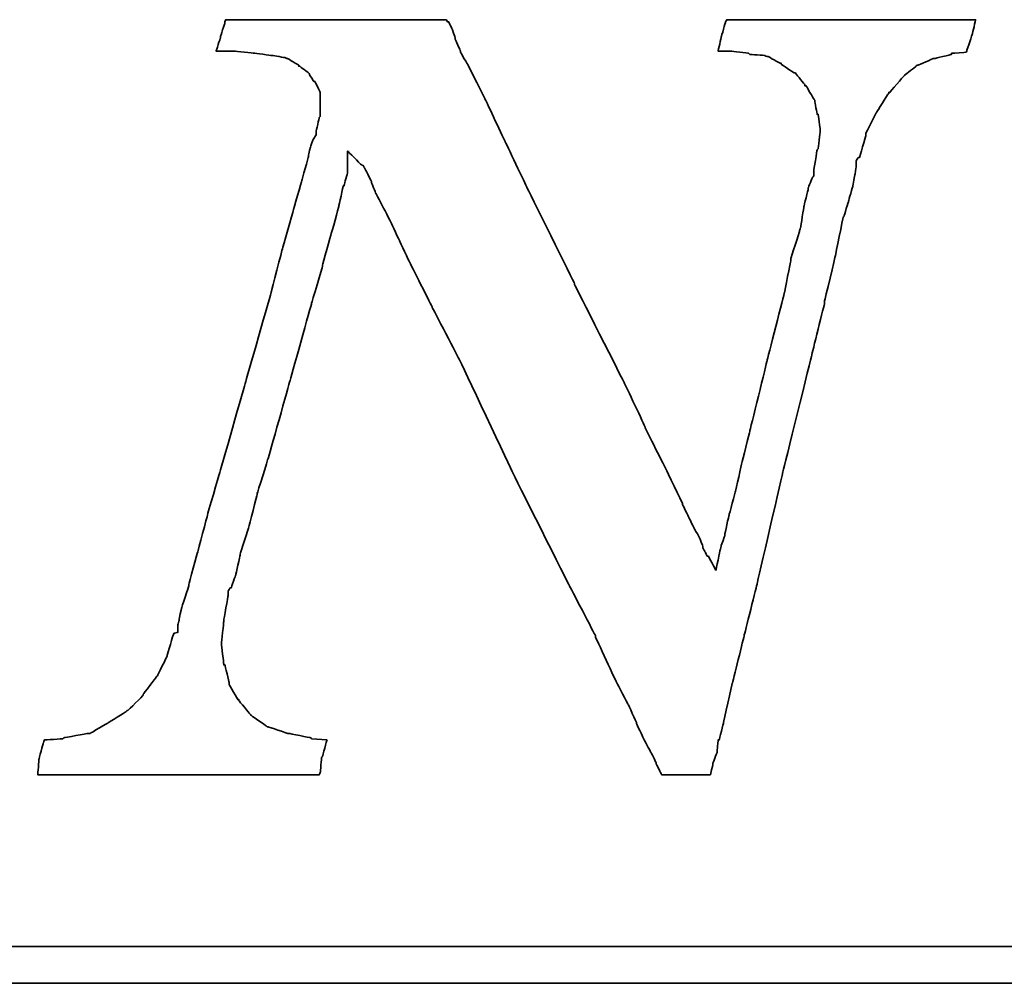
# Model space of a CAD drawing. Header units: millimetres. Extents: x 773 to 1041, y 95 to 192.
# Tile 46 of 50: x 986.12 to 988.47, y 119.97 to 122.27. Entities that reach past the tile are written whole.
import ezdxf

# ---------------------------------------------------------------- set-up
doc = ezdxf.new("R2010")
doc.units = ezdxf.units.MM
doc.header["$LTSCALE"] = 0.15
doc.layers.add('DIM', color=4, linetype='CONTINUOUS')
doc.layers.add('layer 1', color=7, linetype='CONTINUOUS')

# ---------------------------------------------------------------- blocks, each defined once
blk = doc.blocks.new('TBI MOTION logo(完整正式版)')
at = {"layer": 'layer 1', "color": 22, "lineweight": 35}
for points, knots in [([(58.92625, -7.91875), (58.92625, -7.91875), (58.58625, -7.89375), (58.58625, -7.89375), (58.58625, -7.89375), (58.58625, -7.89375), (58.56625, -7.87125), (58.56625, -7.87125), (58.56625, -7.87125), (58.56625, -7.87125), (58.08375, -7.77375), (58.08375, -7.77375), (58.08375, -7.77375), (58.08375, -7.77375), (58.06125, -7.77375), (58.06125, -7.77375), (58.06125, -7.77375), (58.06125, -7.77375), (57.62625, -7.63125), (57.62625, -7.63125), (57.62625, -7.63125), (57.62625, -7.63125), (57.60625, -7.63125), (57.60625, -7.63125), (57.60625, -7.63125), (57.60625, -7.63125), (57.58125, -7.60625), (57.58125, -7.60625), (57.58125, -7.60625), (57.58125, -7.60625), (57.26625, -7.38875), (57.26625, -7.38875), (57.26625, -7.38875), (57.26625, -7.38875), (57.24625, -7.36875), (57.24625, -7.36875), (57.24625, -7.36875), (57.24625, -7.36875), (57.22125, -7.34375), (57.22125, -7.34375), (57.22125, -7.34375), (57.22125, -7.34375), (56.98125, -7.05375), (56.98125, -7.05375), (56.98125, -7.05375), (56.98125, -7.05375), (56.98125, -7.02875), (56.98125, -7.02875), (56.98125, -7.02875), (56.98125, -7.02875), (56.95625, -7.02875), (56.95625, -7.02875), (56.95625, -7.02875), (56.95625, -7.02875), (56.76625, -6.69625), (56.76625, -6.69625), (56.76625, -6.69625), (56.76625, -6.69625), (56.76625, -6.67125), (56.76625, -6.67125), (56.76625, -6.67125), (56.76625, -6.67125), (56.76625, -6.64875), (56.76625, -6.64875), (56.76625, -6.64875), (56.76625, -6.64875), (56.67125, -6.26375), (56.67125, -6.26375), (56.67125, -6.26375), (56.67125, -6.26375), (56.64625, -6.26375), (56.64625, -6.26375), (56.64625, -6.26375), (56.64625, -6.26375), (56.64625, -6.23875), (56.64625, -6.23875), (56.64625, -6.23875), (56.64625, -6.23875), (56.59625, -5.80875), (56.59625, -5.80875), (56.59625, -5.80875), (56.59625, -5.80875), (56.59625, -5.78375), (56.59625, -5.78375), (56.59625, -5.78375), (56.59625, -5.78375), (56.64625, -5.30375), (56.64625, -5.30375), (56.64625, -5.30375), (56.64625, -5.30375), (56.64625, -5.27875), (56.64625, -5.27875), (56.64625, -5.27875), (56.64625, -5.27875), (56.74125, -4.72875), (56.74125, -4.72875), (56.74125, -4.72875), (56.74125, -4.72875), (56.74125, -4.67875), (56.74125, -4.67875), (56.74125, -4.67875), (56.74125, -4.67875), (56.74125, -4.63375), (56.74125, -4.63375), (56.74125, -4.63375), (56.74125, -4.63375), (56.79125, -4.55875), (56.79125, -4.55875), (56.79125, -4.55875), (56.79125, -4.55875), (56.81125, -4.55875), (56.81125, -4.55875), (56.81125, -4.55875), (56.81125, -4.55875), (56.91125, -4.27375), (56.91125, -4.27375), (56.91125, -4.27375), (56.91125, -4.27375), (57.00625, -3.83874), (57.00625, -3.83874), (57.00625, -3.83874), (57.00625, -3.83874), (57.00625, -3.81374), (57.00625, -3.81374), (57.00625, -3.81374), (57.00625, -3.81374), (57.19875, -3.21374), (57.19875, -3.21374), (57.19875, -3.21374), (57.19875, -3.21374), (57.38625, -2.49625), (57.38625, -2.49625), (57.38625, -2.49625), (57.38625, -2.49625), (57.38625, -2.47374), (57.38625, -2.47374), (57.38625, -2.47374), (57.38625, -2.47374), (57.62625, -1.70375), (57.62625, -1.70375), (57.62625, -1.70375), (57.62625, -1.70375), (58.10625, 0.00125), (58.10625, 0.00125), (58.10625, 0.00125), (58.10625, 0.00125), (58.58625, 1.72625), (58.58625, 1.72625), (58.58625, 1.72625), (58.58625, 1.72625), (58.82625, 2.54125), (58.82625, 2.54125), (58.82625, 2.54125), (58.82625, 2.54125), (58.82625, 2.56374), (58.82625, 2.56374), (58.82625, 2.56374), (58.82625, 2.56374), (59.02125, 3.26125), (59.02125, 3.26125), (59.02125, 3.26125), (59.02125, 3.26125), (59.18625, 3.86125), (59.18625, 3.86125), (59.18625, 3.86125), (59.18625, 3.86125), (59.28625, 4.31875), (59.28625, 4.31875), (59.28625, 4.31875), (59.28625, 4.31875), (59.30625, 4.31875), (59.30625, 4.31875), (59.30625, 4.31875), (59.30625, 4.31875), (59.30625, 4.34125), (59.30625, 4.34125), (59.30625, 4.34125), (59.30625, 4.34125), (59.38125, 4.60625), (59.38125, 4.60625), (59.38125, 4.60625), (59.38125, 4.60625), (59.38125, 4.65125), (59.38125, 4.65125), (59.38125, 4.65125), (59.38125, 4.65125), (59.38125, 5.08625), (59.38125, 5.08625), (59.38125, 5.08625), (59.38125, 5.08625), (59.66625, 4.79624), (59.66625, 4.79624), (59.66625, 4.79624), (59.66625, 4.79624), (59.74125, 4.75124), (59.74125, 4.75124), (59.74125, 4.75124), (59.74125, 4.75124), (59.74125, 4.72624), (59.74125, 4.72624), (59.74125, 4.72624), (59.74125, 4.72624), (59.76125, 4.70124), (59.76125, 4.70124), (59.76125, 4.70124), (59.76125, 4.70124), (59.81125, 4.60625), (59.81125, 4.60625), (59.81125, 4.60625), (59.81125, 4.60625), (59.90625, 4.41125), (59.90625, 4.41125), (59.90625, 4.41125), (59.90625, 4.41125), (59.90625, 4.39125), (59.90625, 4.39125), (59.90625, 4.39125), (59.90625, 4.39125), (60.00375, 4.15124), (60.00375, 4.15124), (60.00375, 4.15124), (60.00375, 4.15124), (60.14625, 3.88374), (60.14625, 3.88374), (60.14625, 3.88374), (60.14625, 3.88374), (60.34125, 3.50124), (60.34125, 3.50124), (60.34125, 3.50124), (60.34125, 3.50124), (60.53125, 3.09125), (60.53125, 3.09125), (60.53125, 3.09125), (60.53125, 3.09125), (60.74625, 2.63625), (60.74625, 2.63625), (60.74625, 2.63625), (60.74625, 2.63625), (61.25125, 1.63124), (61.25125, 1.63124), (61.25125, 1.63124), (61.25125, 1.63124), (61.85125, 0.47625), (61.85125, 0.47625), (61.85125, 0.47625), (61.85125, 0.47625), (63.02625, -2.01874), (63.02625, -2.01874), (63.02625, -2.01874), (63.02625, -2.01874), (64.27625, -4.51374), (64.27625, -4.51374), (64.27625, -4.51374), (64.27625, -4.51374), (64.85125, -5.61375), (64.85125, -5.61375), (64.85125, -5.61375), (64.85125, -5.61375), (64.85125, -5.64125), (64.85125, -5.64125), (64.85125, -5.64125), (64.85125, -5.64125), (65.32875, -6.67125), (65.32875, -6.67125), (65.32875, -6.67125), (65.32875, -6.67125), (65.57125, -7.12875), (65.57125, -7.12875), (65.57125, -7.12875), (65.57125, -7.12875), (65.76125, -7.53625), (65.76125, -7.53625), (65.76125, -7.53625), (65.76125, -7.53625), (65.76125, -7.55625), (65.76125, -7.55625), (65.76125, -7.55625), (65.76125, -7.55625), (65.90375, -7.87125), (65.90375, -7.87125), (65.90375, -7.87125), (65.90375, -7.87125), (66.07125, -8.18125), (66.07125, -8.18125), (66.07125, -8.18125), (66.07125, -8.18125), (66.19125, -8.42375), (66.19125, -8.42375), (66.19125, -8.42375), (66.19125, -8.42375), (66.19125, -8.44375), (66.19125, -8.44375), (66.19125, -8.44375), (66.19125, -8.44375), (66.29125, -8.63875), (66.29125, -8.63875), (66.29125, -8.63875), (66.29125, -8.63875), (66.31125, -8.68625), (66.31125, -8.68625), (66.31125, -8.68625), (66.31125, -8.68625), (66.38375, -8.68625), (66.38375, -8.68625), (66.38375, -8.68625), (66.38375, -8.68625), (66.84125, -8.68625), (66.84125, -8.68625), (66.84125, -8.68625), (66.84125, -8.68625), (67.29625, -8.68625), (67.29625, -8.68625), (67.29625, -8.68625), (67.29625, -8.68625), (67.36625, -8.68625), (67.36625, -8.68625), (67.36625, -8.68625), (67.36625, -8.68625), (67.39125, -8.68625), (67.39125, -8.68625), (67.39125, -8.68625), (67.39125, -8.68625), (67.44125, -8.46875), (67.44125, -8.46875), (67.44125, -8.46875), (67.44125, -8.46875), (67.44125, -8.44375), (67.44125, -8.44375), (67.44125, -8.44375), (67.44125, -8.44375), (67.53625, -8.20375), (67.53625, -8.20375), (67.53625, -8.20375), (67.53625, -8.20375), (67.56125, -7.94375), (67.56125, -7.94375), (67.56125, -7.94375), (67.56125, -7.94375), (67.56125, -7.91875), (67.56125, -7.91875), (67.56125, -7.91875), (67.56125, -7.91875), (67.58625, -7.91875), (67.58625, -7.91875), (67.58625, -7.91875), (67.58625, -7.91875), (67.68125, -7.53625), (67.68125, -7.53625), (67.68125, -7.53625), (67.68125, -7.53625), (67.87375, -6.67125), (67.87375, -6.67125), (67.87375, -6.67125), (67.87375, -6.67125), (68.13625, -5.61375), (68.13625, -5.61375), (68.13625, -5.61375), (68.13625, -5.61375), (68.42375, -4.46374), (68.42375, -4.46374), (68.42375, -4.46374), (68.42375, -4.46374), (68.99875, -1.96874), (68.99875, -1.96874), (68.99875, -1.96874), (68.99875, -1.96874), (69.62625, 0.57625), (69.62625, 0.57625), (69.62625, 0.57625), (69.62625, 0.57625), (69.91125, 1.72625), (69.91125, 1.72625), (69.91125, 1.72625), (69.91125, 1.72625), (69.91125, 1.77625), (69.91125, 1.77625), (69.91125, 1.77625), (69.91125, 1.77625), (70.15125, 2.78124), (70.15125, 2.78124), (70.15125, 2.78124), (70.15125, 2.78124), (70.32125, 3.62125), (70.32125, 3.62125), (70.32125, 3.62125), (70.32125, 3.62125), (70.34125, 3.64625), (70.34125, 3.64625), (70.34125, 3.64625), (70.34125, 3.64625), (70.44125, 3.98125), (70.44125, 3.98125), (70.44125, 3.98125), (70.44125, 3.98125), (70.53625, 4.31875), (70.53625, 4.31875), (70.53625, 4.31875), (70.53625, 4.31875), (70.58125, 4.55875), (70.58125, 4.55875), (70.58125, 4.55875), (70.58125, 4.55875), (70.60625, 4.72624), (70.60625, 4.72624), (70.60625, 4.72624), (70.60625, 4.72624), (70.60625, 4.79624), (70.60625, 4.79624), (70.60625, 4.79624), (70.60625, 4.79624), (70.60625, 4.87125), (70.60625, 4.87125), (70.60625, 4.87125), (70.60625, 4.87125), (70.65625, 4.94125), (70.65625, 4.94125), (70.65625, 4.94125), (70.65625, 4.94125), (70.68125, 4.94125), (70.68125, 4.94125), (70.68125, 4.94125), (70.68125, 4.94125), (70.82125, 5.42125), (70.82125, 5.42125), (70.82125, 5.42125), (70.82125, 5.42125), (70.82125, 5.44625), (70.82125, 5.44625), (70.82125, 5.44625), (70.82125, 5.44625), (70.82125, 5.47125), (70.82125, 5.47125), (70.82125, 5.47125), (70.82125, 5.47125), (71.06125, 5.94625), (71.06125, 5.94625), (71.06125, 5.94625), (71.06125, 5.94625), (71.30125, 6.33124), (71.30125, 6.33124), (71.30125, 6.33124), (71.30125, 6.33124), (71.32625, 6.35625), (71.32625, 6.35625), (71.32625, 6.35625), (71.32625, 6.35625), (71.32625, 6.38124), (71.32625, 6.38124), (71.32625, 6.38124), (71.32625, 6.38124), (71.35125, 6.38124), (71.35125, 6.38124), (71.35125, 6.38124), (71.35125, 6.38124), (71.66125, 6.74125), (71.66125, 6.74125), (71.66125, 6.74125), (71.66125, 6.74125), (71.68625, 6.76625), (71.68625, 6.76625), (71.68625, 6.76625), (71.68625, 6.76625), (71.92625, 6.95624), (71.92625, 6.95624), (71.92625, 6.95624), (71.92625, 6.95624), (71.95125, 6.98125), (71.95125, 6.98125), (71.95125, 6.98125), (71.95125, 6.98125), (71.97625, 6.98125), (71.97625, 6.98125), (71.97625, 6.98125), (71.97625, 6.98125), (72.31125, 7.12624), (72.31125, 7.12624), (72.31125, 7.12624), (72.31125, 7.12624), (72.33375, 7.12624), (72.33375, 7.12624), (72.33375, 7.12624), (72.33375, 7.12624), (72.71625, 7.21875), (72.71625, 7.21875), (72.71625, 7.21875), (72.71625, 7.21875), (72.71625, 7.24624), (72.71625, 7.24624), (72.71625, 7.24624), (72.71625, 7.24624), (72.74125, 7.24624), (72.74125, 7.24624), (72.74125, 7.24624), (72.74125, 7.24624), (73.03124, 7.26624), (73.03124, 7.26624), (73.03124, 7.26624), (73.03124, 7.26624), (73.05375, 7.29125), (73.05375, 7.29125), (73.05375, 7.29125), (73.05375, 7.29125), (73.05375, 7.31625), (73.05375, 7.31625), (73.05375, 7.31625), (73.05375, 7.31625), (73.17625, 7.67625), (73.17625, 7.67625), (73.17625, 7.67625), (73.17625, 7.67625), (73.24625, 7.98625), (73.24625, 7.98625), (73.24625, 7.98625), (73.24625, 7.98625), (73.19625, 7.98625), (73.19625, 7.98625), (73.19625, 7.98625), (73.19625, 7.98625), (72.93625, 7.98625), (72.93625, 7.98625), (72.93625, 7.98625), (72.93625, 7.98625), (72.55125, 7.98625), (72.55125, 7.98625), (72.55125, 7.98625), (72.55125, 7.98625), (72.09625, 7.98625), (72.09625, 7.98625), (72.09625, 7.98625), (72.09625, 7.98625), (71.64125, 7.98625), (71.64125, 7.98625), (71.64125, 7.98625), (71.64125, 7.98625), (70.53625, 7.98625), (70.53625, 7.98625), (70.53625, 7.98625), (70.53625, 7.98625), (69.47875, 7.98625), (69.47875, 7.98625), (69.47875, 7.98625), (69.47875, 7.98625), (68.95125, 7.98625), (68.95125, 7.98625), (68.95125, 7.98625), (68.95125, 7.98625), (68.52125, 7.98625), (68.52125, 7.98625), (68.52125, 7.98625), (68.52125, 7.98625), (68.13625, 7.98625), (68.13625, 7.98625), (68.13625, 7.98625), (68.13625, 7.98625), (67.87375, 7.98625), (67.87375, 7.98625), (67.87375, 7.98625), (67.87375, 7.98625), (67.75125, 7.98625), (67.75125, 7.98625), (67.75125, 7.98625), (67.75125, 7.98625), (67.72625, 7.94125), (67.72625, 7.94125), (67.72625, 7.94125), (67.72625, 7.94125), (67.63125, 7.60625), (67.63125, 7.60625), (67.63125, 7.60625), (67.63125, 7.60625), (67.56125, 7.29125), (67.56125, 7.29125), (67.56125, 7.29125), (67.56125, 7.29125), (67.72625, 7.29125), (67.72625, 7.29125), (67.72625, 7.29125), (67.72625, 7.29125), (67.82625, 7.29125), (67.82625, 7.29125), (67.82625, 7.29125), (67.82625, 7.29125), (67.84625, 7.29125), (67.84625, 7.29125), (67.84625, 7.29125), (67.84625, 7.29125), (68.23125, 7.24624), (68.23125, 7.24624), (68.23125, 7.24624), (68.23125, 7.24624), (68.25875, 7.21875), (68.25875, 7.21875), (68.25875, 7.21875), (68.25875, 7.21875), (68.59125, 7.19624), (68.59125, 7.19624), (68.59125, 7.19624), (68.59125, 7.19624), (68.64125, 7.17125), (68.64125, 7.17125), (68.64125, 7.17125), (68.64125, 7.17125), (68.66625, 7.17125), (68.66625, 7.17125), (68.66625, 7.17125), (68.66625, 7.17125), (68.92625, 7.02624), (68.92625, 7.02624), (68.92625, 7.02624), (68.92625, 7.02624), (68.95125, 7.02624), (68.95125, 7.02624), (68.95125, 7.02624), (68.95125, 7.02624), (68.95125, 7.00624), (68.95125, 7.00624), (68.95125, 7.00624), (68.95125, 7.00624), (69.23875, 6.81125), (69.23875, 6.81125), (69.23875, 6.81125), (69.23875, 6.81125), (69.26625, 6.81125), (69.26625, 6.81125), (69.26625, 6.81125), (69.26625, 6.81125), (69.28625, 6.78625), (69.28625, 6.78625), (69.28625, 6.78625), (69.28625, 6.78625), (69.47875, 6.54875), (69.47875, 6.54875), (69.47875, 6.54875), (69.47875, 6.54875), (69.47875, 6.52375), (69.47875, 6.52375), (69.47875, 6.52375), (69.47875, 6.52375), (69.50625, 6.52375), (69.50625, 6.52375), (69.50625, 6.52375), (69.50625, 6.52375), (69.67125, 6.23625), (69.67125, 6.23625), (69.67125, 6.23625), (69.67125, 6.23625), (69.69375, 6.21125), (69.69375, 6.21125), (69.69375, 6.21125), (69.69375, 6.21125), (69.69375, 6.18625), (69.69375, 6.18625), (69.69375, 6.18625), (69.69375, 6.18625), (69.74625, 5.89875), (69.74625, 5.89875), (69.74625, 5.89875), (69.74625, 5.89875), (69.76625, 5.89875), (69.76625, 5.89875), (69.76625, 5.89875), (69.76625, 5.89875), (69.81375, 5.56625), (69.81375, 5.56625), (69.81375, 5.56625), (69.81375, 5.56625), (69.81375, 5.54125), (69.81375, 5.54125), (69.81375, 5.54125), (69.81375, 5.54125), (69.81375, 5.51625), (69.81375, 5.51625), (69.81375, 5.51625), (69.81375, 5.51625), (69.76625, 5.13125), (69.76625, 5.13125), (69.76625, 5.13125), (69.76625, 5.13125), (69.74625, 5.10874), (69.74625, 5.10874), (69.74625, 5.10874), (69.74625, 5.10874), (69.67125, 4.65125), (69.67125, 4.65125), (69.67125, 4.65125), (69.67125, 4.65125), (69.67125, 4.55875), (69.67125, 4.55875), (69.67125, 4.55875), (69.67125, 4.55875), (69.67125, 4.53125), (69.67125, 4.53125), (69.67125, 4.53125), (69.67125, 4.53125), (69.64625, 4.50874), (69.64625, 4.50874), (69.64625, 4.50874), (69.64625, 4.50874), (69.55125, 4.27125), (69.55125, 4.27125), (69.55125, 4.27125), (69.55125, 4.27125), (69.55125, 4.24625), (69.55125, 4.24625), (69.55125, 4.24625), (69.55125, 4.24625), (69.45375, 3.86125), (69.45375, 3.86125), (69.45375, 3.86125), (69.45375, 3.86125), (69.38625, 3.40624), (69.38625, 3.40624), (69.38625, 3.40624), (69.38625, 3.40624), (69.35875, 3.33125), (69.35875, 3.33125), (69.35875, 3.33125), (69.35875, 3.33125), (69.35875, 3.30875), (69.35875, 3.30875), (69.35875, 3.30875), (69.35875, 3.30875), (69.16625, 2.71125), (69.16625, 2.71125), (69.16625, 2.71125), (69.16625, 2.71125), (69.16625, 2.66375), (69.16625, 2.66375), (69.16625, 2.66375), (69.16625, 2.66375), (69.02625, 1.96374), (69.02625, 1.96374), (69.02625, 1.96374), (69.02625, 1.96374), (68.64125, 0.45624), (68.64125, 0.45624), (68.64125, 0.45624), (68.64125, 0.45624), (68.25875, -1.10625), (68.25875, -1.10625), (68.25875, -1.10625), (68.25875, -1.10625), (68.08625, -1.80125), (68.08625, -1.80125), (68.08625, -1.80125), (68.08625, -1.80125), (67.94625, -2.42625), (67.94625, -2.42625), (67.94625, -2.42625), (67.94625, -2.42625), (67.80125, -2.95375), (67.80125, -2.95375), (67.80125, -2.95375), (67.80125, -2.95375), (67.70625, -3.38375), (67.70625, -3.38375), (67.70625, -3.38375), (67.70625, -3.38375), (67.70625, -3.40875), (67.70625, -3.40875), (67.70625, -3.40875), (67.70625, -3.40875), (67.63125, -3.62375), (67.63125, -3.62375), (67.63125, -3.62375), (67.63125, -3.62375), (67.60625, -3.72125), (67.60625, -3.72125), (67.60625, -3.72125), (67.60625, -3.72125), (67.51125, -4.17375), (67.51125, -4.17375), (67.51125, -4.17375), (67.51125, -4.17375), (67.34625, -3.86374), (67.34625, -3.86374), (67.34625, -3.86374), (67.34625, -3.86374), (67.32125, -3.86374), (67.32125, -3.86374), (67.32125, -3.86374), (67.32125, -3.86374), (67.27125, -3.76874), (67.27125, -3.76874), (67.27125, -3.76874), (67.27125, -3.76874), (67.22625, -3.67374), (67.22625, -3.67374), (67.22625, -3.67374), (67.22625, -3.67374), (67.22625, -3.64875), (67.22625, -3.64875), (67.22625, -3.64875), (67.22625, -3.64875), (67.15125, -3.45375), (67.15125, -3.45375), (67.15125, -3.45375), (67.15125, -3.45375), (67.05625, -3.28875), (67.05625, -3.28875), (67.05625, -3.28875), (67.05625, -3.28875), (66.91125, -3.00125), (66.91125, -3.00125), (66.91125, -3.00125), (66.91125, -3.00125), (66.77125, -2.71375), (66.77125, -2.71375), (66.77125, -2.71375), (66.77125, -2.71375), (66.77125, -2.68875), (66.77125, -2.68875), (66.77125, -2.68875), (66.77125, -2.68875), (66.41125, -1.94374), (66.41125, -1.94374), (66.41125, -1.94374), (66.41125, -1.94374), (65.95125, -1.03375), (65.95125, -1.03375), (65.95125, -1.03375), (65.95125, -1.03375), (65.95125, -1.00875), (65.95125, -1.00875), (65.95125, -1.00875), (65.95125, -1.00875), (65.49625, -0.04874), (65.49625, -0.04874), (65.49625, -0.04874), (65.49625, -0.04874), (64.39375, 2.13624), (64.39375, 2.13624), (64.39375, 2.13624), (64.39375, 2.13624), (64.39375, 2.15624), (64.39375, 2.15624), (64.39375, 2.15624), (64.39375, 2.15624), (63.33625, 4.29125), (63.33625, 4.29125), (63.33625, 4.29125), (63.33625, 4.29125), (62.85625, 5.30125), (62.85625, 5.30125), (62.85625, 5.30125), (62.85625, 5.30125), (62.42625, 6.21125), (62.42625, 6.21125), (62.42625, 6.21125), (62.42625, 6.21125), (62.04125, 6.98125), (62.04125, 6.98125), (62.04125, 6.98125), (62.04125, 6.98125), (61.87375, 7.26624), (61.87375, 7.26624), (61.87375, 7.26624), (61.87375, 7.26624), (61.87375, 7.29125), (61.87375, 7.29125), (61.87375, 7.29125), (61.87375, 7.29125), (61.75625, 7.55625), (61.75625, 7.55625), (61.75625, 7.55625), (61.75625, 7.55625), (61.75625, 7.58124), (61.75625, 7.58124), (61.75625, 7.58124), (61.75625, 7.58124), (61.68375, 7.79375), (61.68375, 7.79375), (61.68375, 7.79375), (61.68375, 7.79375), (61.61125, 7.94125), (61.61125, 7.94125), (61.61125, 7.94125), (61.61125, 7.94125), (61.58625, 7.94125), (61.58625, 7.94125), (61.58625, 7.94125), (61.58625, 7.94125), (61.56375, 7.98625), (61.56375, 7.98625), (61.56375, 7.98625), (61.56375, 7.98625), (61.41875, 7.98625), (61.41875, 7.98625), (61.41875, 7.98625), (61.41875, 7.98625), (61.18125, 7.98625), (61.18125, 7.98625), (61.18125, 7.98625), (61.18125, 7.98625), (60.84125, 7.98625), (60.84125, 7.98625), (60.84125, 7.98625), (60.84125, 7.98625), (60.02625, 7.98625), (60.02625, 7.98625), (60.02625, 7.98625), (60.02625, 7.98625), (59.11625, 7.98625), (59.11625, 7.98625), (59.11625, 7.98625), (59.11625, 7.98625), (58.15625, 7.98625), (58.15625, 7.98625), (58.15625, 7.98625), (58.15625, 7.98625), (57.34125, 7.98625), (57.34125, 7.98625), (57.34125, 7.98625), (57.34125, 7.98625), (57.00625, 7.98625), (57.00625, 7.98625), (57.00625, 7.98625), (57.00625, 7.98625), (56.76625, 7.98625), (56.76625, 7.98625), (56.76625, 7.98625), (56.76625, 7.98625), (56.69125, 7.98625), (56.69125, 7.98625), (56.69125, 7.98625), (56.69125, 7.98625), (56.67125, 7.94125), (56.67125, 7.94125), (56.67125, 7.94125), (56.67125, 7.94125), (56.67125, 7.91625), (56.67125, 7.91625), (56.67125, 7.91625), (56.67125, 7.91625), (56.57125, 7.60625), (56.57125, 7.60625), (56.57125, 7.60625), (56.57125, 7.60625), (56.57125, 7.58124), (56.57125, 7.58124), (56.57125, 7.58124), (56.57125, 7.58124), (56.47625, 7.29125), (56.47625, 7.29125), (56.47625, 7.29125), (56.47625, 7.29125), (56.57125, 7.29125), (56.57125, 7.29125), (56.57125, 7.29125), (56.57125, 7.29125), (56.76625, 7.29125), (56.76625, 7.29125), (56.76625, 7.29125), (56.76625, 7.29125), (56.86125, 7.29125), (56.86125, 7.29125), (56.86125, 7.29125), (56.86125, 7.29125), (56.88625, 7.29125), (56.88625, 7.29125), (56.88625, 7.29125), (56.88625, 7.29125), (57.31625, 7.24624), (57.31625, 7.24624), (57.31625, 7.24624), (57.31625, 7.24624), (57.70125, 7.19624), (57.70125, 7.19624), (57.70125, 7.19624), (57.70125, 7.19624), (57.72625, 7.19624), (57.72625, 7.19624), (57.72625, 7.19624), (57.72625, 7.19624), (58.01125, 7.14624), (58.01125, 7.14624), (58.01125, 7.14624), (58.01125, 7.14624), (58.03625, 7.12624), (58.03625, 7.12624), (58.03625, 7.12624), (58.03625, 7.12624), (58.06125, 7.12624), (58.06125, 7.12624), (58.06125, 7.12624), (58.06125, 7.12624), (58.30125, 6.98125), (58.30125, 6.98125), (58.30125, 6.98125), (58.30125, 6.98125), (58.30125, 6.95624), (58.30125, 6.95624), (58.30125, 6.95624), (58.30125, 6.95624), (58.32375, 6.95624), (58.32375, 6.95624), (58.32375, 6.95624), (58.32375, 6.95624), (58.51625, 6.81125), (58.51625, 6.81125), (58.51625, 6.81125), (58.51625, 6.81125), (58.54125, 6.78625), (58.54125, 6.78625), (58.54125, 6.78625), (58.54125, 6.78625), (58.54125, 6.76625), (58.54125, 6.76625), (58.54125, 6.76625), (58.54125, 6.76625), (58.63625, 6.62124), (58.63625, 6.62124), (58.63625, 6.62124), (58.63625, 6.62124), (58.65875, 6.62124), (58.65875, 6.62124), (58.65875, 6.62124), (58.65875, 6.62124), (58.75625, 6.42625), (58.75625, 6.42625), (58.75625, 6.42625), (58.75625, 6.42625), (58.77875, 6.38124), (58.77875, 6.38124), (58.77875, 6.38124), (58.77875, 6.38124), (58.77875, 6.33124), (58.77875, 6.33124), (58.77875, 6.33124), (58.77875, 6.33124), (58.77875, 6.09125), (58.77875, 6.09125), (58.77875, 6.09125), (58.77875, 6.09125), (58.77875, 5.85125), (58.77875, 5.85125), (58.77875, 5.85125), (58.77875, 5.85125), (58.75625, 5.82625), (58.75625, 5.82625), (58.75625, 5.82625), (58.75625, 5.82625), (58.68625, 5.51625), (58.68625, 5.51625), (58.68625, 5.51625), (58.68625, 5.51625), (58.68625, 5.47125), (58.68625, 5.47125), (58.68625, 5.47125), (58.68625, 5.47125), (58.68625, 5.44625), (58.68625, 5.44625), (58.68625, 5.44625), (58.68625, 5.44625), (58.65875, 5.39625), (58.65875, 5.39625), (58.65875, 5.39625), (58.65875, 5.39625), (58.61125, 5.32624), (58.61125, 5.32624), (58.61125, 5.32624), (58.61125, 5.32624), (58.56625, 5.20375), (58.56625, 5.20375), (58.56625, 5.20375), (58.56625, 5.20375), (58.51625, 4.99125), (58.51625, 4.99125), (58.51625, 4.99125), (58.51625, 4.99125), (58.51625, 4.96625), (58.51625, 4.96625), (58.51625, 4.96625), (58.51625, 4.96625), (58.37125, 4.43625), (58.37125, 4.43625), (58.37125, 4.43625), (58.37125, 4.43625), (58.18125, 3.76625), (58.18125, 3.76625), (58.18125, 3.76625), (58.18125, 3.76625), (57.94125, 2.92624), (57.94125, 2.92624), (57.94125, 2.92624), (57.94125, 2.92624), (57.70125, 1.98874), (57.70125, 1.98874), (57.70125, 1.98874), (57.70125, 1.98874), (57.12625, -0.02374), (57.12625, -0.02374), (57.12625, -0.02374), (57.12625, -0.02374), (56.55125, -2.03875), (56.55125, -2.03875), (56.55125, -2.03875), (56.55125, -2.03875), (56.28625, -2.95375), (56.28625, -2.95375), (56.28625, -2.95375), (56.28625, -2.95375), (56.07125, -3.76874), (56.07125, -3.76874), (56.07125, -3.76874), (56.07125, -3.76874), (55.87625, -4.48874), (55.87625, -4.48874), (55.87625, -4.48874), (55.87625, -4.48874), (55.87625, -4.51374), (55.87625, -4.51374), (55.87625, -4.51374), (55.87625, -4.51374), (55.71125, -5.01625), (55.71125, -5.01625), (55.71125, -5.01625), (55.71125, -5.01625), (55.66125, -5.25375), (55.66125, -5.25375), (55.66125, -5.25375), (55.66125, -5.25375), (55.66125, -5.27875), (55.66125, -5.27875), (55.66125, -5.27875), (55.66125, -5.27875), (55.63625, -5.37375), (55.63625, -5.37375), (55.63625, -5.37375), (55.63625, -5.37375), (55.63625, -5.42375), (55.63625, -5.42375), (55.63625, -5.42375), (55.63625, -5.42375), (55.63625, -5.54125), (55.63625, -5.54125), (55.63625, -5.54125), (55.63625, -5.54125), (55.54125, -5.56875), (55.54125, -5.56875), (55.54125, -5.56875), (55.54125, -5.56875), (55.39625, -6.04875), (55.39625, -6.04875), (55.39625, -6.04875), (55.39625, -6.04875), (55.39625, -6.06875), (55.39625, -6.06875), (55.39625, -6.06875), (55.39625, -6.06875), (55.18125, -6.50375), (55.18125, -6.50375), (55.18125, -6.50375), (55.18125, -6.50375), (55.15625, -6.52875), (55.15625, -6.52875), (55.15625, -6.52875), (55.15625, -6.52875), (54.86875, -6.91125), (54.86875, -6.91125), (54.86875, -6.91125), (54.86875, -6.91125), (54.86875, -6.93375), (54.86875, -6.93375), (54.86875, -6.93375), (54.86875, -6.93375), (54.53125, -7.26875), (54.53125, -7.26875), (54.53125, -7.26875), (54.53125, -7.26875), (54.51125, -7.26875), (54.51125, -7.26875), (54.51125, -7.26875), (54.51125, -7.26875), (54.48625, -7.29625), (54.48625, -7.29625), (54.48625, -7.29625), (54.48625, -7.29625), (54.10375, -7.53625), (54.10375, -7.53625), (54.10375, -7.53625), (54.10375, -7.53625), (53.69625, -7.77375), (53.69625, -7.77375), (53.69625, -7.77375), (53.69625, -7.77375), (53.67125, -7.77375), (53.67125, -7.77375), (53.67125, -7.77375), (53.67125, -7.77375), (53.64625, -7.77375), (53.64625, -7.77375), (53.64625, -7.77375), (53.64625, -7.77375), (53.11625, -7.87125), (53.11625, -7.87125), (53.11625, -7.87125), (53.11625, -7.87125), (53.09625, -7.89375), (53.09625, -7.89375), (53.09625, -7.89375), (53.09625, -7.89375), (52.68625, -7.91875), (52.68625, -7.91875), (52.68625, -7.91875), (52.68625, -7.91875), (52.66125, -7.99125), (52.66125, -7.99125), (52.66125, -7.99125), (52.66125, -7.99125), (52.56625, -8.34875), (52.56625, -8.34875), (52.56625, -8.34875), (52.56625, -8.34875), (52.54125, -8.68625), (52.54125, -8.68625), (52.54125, -8.68625), (52.54125, -8.68625), (52.58875, -8.68625), (52.58875, -8.68625), (52.58875, -8.68625), (52.58875, -8.68625), (52.87625, -8.68625), (52.87625, -8.68625), (52.87625, -8.68625), (52.87625, -8.68625), (53.33625, -8.68625), (53.33625, -8.68625), (53.33625, -8.68625), (53.33625, -8.68625), (53.79125, -8.68625), (53.79125, -8.68625), (53.79125, -8.68625), (53.79125, -8.68625), (54.36625, -8.68625), (54.36625, -8.68625), (54.36625, -8.68625), (54.36625, -8.68625), (55.59125, -8.68625), (55.59125, -8.68625), (55.59125, -8.68625), (55.59125, -8.68625), (56.76625, -8.68625), (56.76625, -8.68625), (56.76625, -8.68625), (56.76625, -8.68625), (57.34125, -8.68625), (57.34125, -8.68625), (57.34125, -8.68625), (57.34125, -8.68625), (57.82125, -8.68625), (57.82125, -8.68625), (57.82125, -8.68625), (57.82125, -8.68625), (58.25125, -8.68625), (58.25125, -8.68625), (58.25125, -8.68625), (58.25125, -8.68625), (58.58625, -8.68625), (58.58625, -8.68625), (58.58625, -8.68625), (58.58625, -8.68625), (58.75625, -8.68625), (58.75625, -8.68625), (58.75625, -8.68625), (58.75625, -8.68625), (58.77875, -8.63875), (58.77875, -8.63875), (58.77875, -8.63875), (58.77875, -8.63875), (58.80625, -8.30375), (58.80625, -8.30375), (58.80625, -8.30375), (58.80625, -8.30375), (58.82625, -8.27875), (58.82625, -8.27875), (58.82625, -8.27875), (58.82625, -8.27875), (58.92625, -7.91875), (58.92625, -7.91875)], [0, 0, 0, 0, 0.003125, 0.003125, 0.003125, 0.00312501, 0.00625, 0.00625, 0.00625, 0.00625001, 0.009375, 0.009375, 0.009375, 0.00937501, 0.0125, 0.0125, 0.0125, 0.01250001, 0.015625, 0.015625, 0.015625, 0.01562501, 0.01875, 0.01875, 0.01875, 0.01875001, 0.021875, 0.021875, 0.021875, 0.02187501, 0.025, 0.025, 0.025, 0.02500001, 0.028125, 0.028125, 0.028125, 0.02812501, 0.03125, 0.03125, 0.03125, 0.03125001, 0.034375, 0.034375, 0.034375, 0.03437501, 0.0375, 0.0375, 0.0375, 0.03750001, 0.040625, 0.040625, 0.040625, 0.04062501, 0.04375, 0.04375, 0.04375, 0.04375001, 0.046875, 0.046875, 0.046875, 0.04687501, 0.05, 0.05, 0.05, 0.05000001, 0.053125, 0.053125, 0.053125, 0.05312501, 0.05625, 0.05625, 0.05625, 0.05625001, 0.059375, 0.059375, 0.059375, 0.05937501, 0.0625, 0.0625, 0.0625, 0.06250001, 0.065625, 0.065625, 0.065625, 0.06562501, 0.06875, 0.06875, 0.06875, 0.06875001, 0.071875, 0.071875, 0.071875, 0.07187501, 0.075, 0.075, 0.075, 0.07500001, 0.078125, 0.078125, 0.078125, 0.07812501, 0.08125, 0.08125, 0.08125, 0.08125001, 0.084375, 0.084375, 0.084375, 0.08437501, 0.0875, 0.0875, 0.0875, 0.08750001, 0.090625, 0.090625, 0.090625, 0.09062501, 0.09375, 0.09375, 0.09375, 0.09375001, 0.096875, 0.096875, 0.096875, 0.09687501, 0.1, 0.1, 0.1, 0.10000001, 0.103125, 0.103125, 0.103125, 0.10312501, 0.10625, 0.10625, 0.10625, 0.10625001, 0.109375, 0.109375, 0.109375, 0.10937501, 0.1125, 0.1125, 0.1125, 0.11250001, 0.115625, 0.115625, 0.115625, 0.11562501, 0.11875, 0.11875, 0.11875, 0.11875001, 0.121875, 0.121875, 0.121875, 0.12187501, 0.125, 0.125, 0.125, 0.12500001, 0.128125, 0.128125, 0.128125, 0.12812501, 0.13125, 0.13125, 0.13125, 0.13125001, 0.134375, 0.134375, 0.134375, 0.13437501, 0.1375, 0.1375, 0.1375, 0.13750001, 0.140625, 0.140625, 0.140625, 0.14062501, 0.14375, 0.14375, 0.14375, 0.14375001, 0.146875, 0.146875, 0.146875, 0.14687501, 0.15, 0.15, 0.15, 0.15000001, 0.153125, 0.153125, 0.153125, 0.15312501, 0.15625, 0.15625, 0.15625, 0.15625001, 0.159375, 0.159375, 0.159375, 0.15937501, 0.1625, 0.1625, 0.1625, 0.16250001, 0.165625, 0.165625, 0.165625, 0.16562501, 0.16875, 0.16875, 0.16875, 0.16875001, 0.171875, 0.171875, 0.171875, 0.17187501, 0.175, 0.175, 0.175, 0.17500001, 0.178125, 0.178125, 0.178125, 0.17812501, 0.18125, 0.18125, 0.18125, 0.18125001, 0.184375, 0.184375, 0.184375, 0.18437501, 0.1875, 0.1875, 0.1875, 0.18750001, 0.190625, 0.190625, 0.190625, 0.19062501, 0.19375, 0.19375, 0.19375, 0.19375001, 0.196875, 0.196875, 0.196875, 0.19687501, 0.2, 0.2, 0.2, 0.20000001, 0.203125, 0.203125, 0.203125, 0.20312501, 0.20625, 0.20625, 0.20625, 0.20625001, 0.209375, 0.209375, 0.209375, 0.20937501, 0.2125, 0.2125, 0.2125, 0.21250001, 0.215625, 0.215625, 0.215625, 0.21562501, 0.21875, 0.21875, 0.21875, 0.21875001, 0.221875, 0.221875, 0.221875, 0.22187501, 0.225, 0.225, 0.225, 0.22500001, 0.228125, 0.228125, 0.228125, 0.22812501, 0.23125, 0.23125, 0.23125, 0.23125001, 0.234375, 0.234375, 0.234375, 0.23437501, 0.2375, 0.2375, 0.2375, 0.23750001, 0.240625, 0.240625, 0.240625, 0.24062501, 0.24375, 0.24375, 0.24375, 0.24375001, 0.246875, 0.246875, 0.246875, 0.24687501, 0.25, 0.25, 0.25, 0.25000001, 0.253125, 0.253125, 0.253125, 0.25312501, 0.25625, 0.25625, 0.25625, 0.25625001, 0.259375, 0.259375, 0.259375, 0.25937501, 0.2625, 0.2625, 0.2625, 0.26250001, 0.265625, 0.265625, 0.265625, 0.26562501, 0.26875, 0.26875, 0.26875, 0.26875001, 0.271875, 0.271875, 0.271875, 0.27187501, 0.275, 0.275, 0.275, 0.27500001, 0.278125, 0.278125, 0.278125, 0.27812501, 0.28125, 0.28125, 0.28125, 0.28125001, 0.284375, 0.284375, 0.284375, 0.28437501, 0.2875, 0.2875, 0.2875, 0.28750001, 0.290625, 0.290625, 0.290625, 0.29062501, 0.29375, 0.29375, 0.29375, 0.29375001, 0.296875, 0.296875, 0.296875, 0.29687501, 0.3, 0.3, 0.3, 0.30000001, 0.303125, 0.303125, 0.303125, 0.30312501, 0.30625, 0.30625, 0.30625, 0.30625001, 0.309375, 0.309375, 0.309375, 0.30937501, 0.3125, 0.3125, 0.3125, 0.31250001, 0.315625, 0.315625, 0.315625, 0.31562501, 0.31875, 0.31875, 0.31875, 0.31875001, 0.321875, 0.321875, 0.321875, 0.32187501, 0.325, 0.325, 0.325, 0.32500001, 0.328125, 0.328125, 0.328125, 0.32812501, 0.33125, 0.33125, 0.33125, 0.33125001, 0.334375, 0.334375, 0.334375, 0.33437501, 0.3375, 0.3375, 0.3375, 0.33750001, 0.340625, 0.340625, 0.340625, 0.34062501, 0.34375, 0.34375, 0.34375, 0.34375001, 0.346875, 0.346875, 0.346875, 0.34687501, 0.35, 0.35, 0.35, 0.35000001, 0.353125, 0.353125, 0.353125, 0.35312501, 0.35625, 0.35625, 0.35625, 0.35625001, 0.359375, 0.359375, 0.359375, 0.35937501, 0.3625, 0.3625, 0.3625, 0.36250001, 0.365625, 0.365625, 0.365625, 0.36562501, 0.36875, 0.36875, 0.36875, 0.36875001, 0.371875, 0.371875, 0.371875, 0.37187501, 0.375, 0.375, 0.375, 0.37500001, 0.378125, 0.378125, 0.378125, 0.37812501, 0.38125, 0.38125, 0.38125, 0.38125001, 0.384375, 0.384375, 0.384375, 0.38437501, 0.3875, 0.3875, 0.3875, 0.38750001, 0.390625, 0.390625, 0.390625, 0.39062501, 0.39375, 0.39375, 0.39375, 0.39375001, 0.396875, 0.396875, 0.396875, 0.39687501, 0.4, 0.4, 0.4, 0.40000001, 0.403125, 0.403125, 0.403125, 0.40312501, 0.40625, 0.40625, 0.40625, 0.40625001, 0.409375, 0.409375, 0.409375, 0.40937501, 0.4125, 0.4125, 0.4125, 0.41250001, 0.415625, 0.415625, 0.415625, 0.41562501, 0.41875, 0.41875, 0.41875, 0.41875001, 0.421875, 0.421875, 0.421875, 0.42187501, 0.425, 0.425, 0.425, 0.42500001, 0.428125, 0.428125, 0.428125, 0.42812501, 0.43125, 0.43125, 0.43125, 0.43125001, 0.434375, 0.434375, 0.434375, 0.43437501, 0.4375, 0.4375, 0.4375, 0.43750001, 0.440625, 0.440625, 0.440625, 0.44062501, 0.44375, 0.44375, 0.44375, 0.44375001, 0.446875, 0.446875, 0.446875, 0.44687501, 0.45, 0.45, 0.45, 0.45000001, 0.453125, 0.453125, 0.453125, 0.45312501, 0.45625, 0.45625, 0.45625, 0.45625001, 0.459375, 0.459375, 0.459375, 0.45937501, 0.4625, 0.4625, 0.4625, 0.46250001, 0.465625, 0.465625, 0.465625, 0.46562501, 0.46875, 0.46875, 0.46875, 0.46875001, 0.471875, 0.471875, 0.471875, 0.47187501, 0.475, 0.475, 0.475, 0.47500001, 0.478125, 0.478125, 0.478125, 0.47812501, 0.48125, 0.48125, 0.48125, 0.48125001, 0.484375, 0.484375, 0.484375, 0.48437501, 0.4875, 0.4875, 0.4875, 0.48750001, 0.490625, 0.490625, 0.490625, 0.49062501, 0.49375, 0.49375, 0.49375, 0.49375001, 0.496875, 0.496875, 0.496875, 0.49687501, 0.5, 0.5, 0.5, 0.50000001, 0.503125, 0.503125, 0.503125, 0.50312501, 0.50625, 0.50625, 0.50625, 0.50625001, 0.509375, 0.509375, 0.509375, 0.50937501, 0.5125, 0.5125, 0.5125, 0.51250001, 0.515625, 0.515625, 0.515625, 0.51562501, 0.51875, 0.51875, 0.51875, 0.51875001, 0.521875, 0.521875, 0.521875, 0.52187501, 0.525, 0.525, 0.525, 0.52500001, 0.528125, 0.528125, 0.528125, 0.52812501, 0.53125, 0.53125, 0.53125, 0.53125001, 0.534375, 0.534375, 0.534375, 0.53437501, 0.5375, 0.5375, 0.5375, 0.53750001, 0.540625, 0.540625, 0.540625, 0.54062501, 0.54375, 0.54375, 0.54375, 0.54375001, 0.546875, 0.546875, 0.546875, 0.54687501, 0.55, 0.55, 0.55, 0.55000001, 0.553125, 0.553125, 0.553125, 0.55312501, 0.55625, 0.55625, 0.55625, 0.55625001, 0.559375, 0.559375, 0.559375, 0.55937501, 0.5625, 0.5625, 0.5625, 0.56250001, 0.565625, 0.565625, 0.565625, 0.56562501, 0.56875, 0.56875, 0.56875, 0.56875001, 0.571875, 0.571875, 0.571875, 0.57187501, 0.575, 0.575, 0.575, 0.57500001, 0.578125, 0.578125, 0.578125, 0.57812501, 0.58125, 0.58125, 0.58125, 0.58125001, 0.584375, 0.584375, 0.584375, 0.58437501, 0.5875, 0.5875, 0.5875, 0.58750001, 0.590625, 0.590625, 0.590625, 0.59062501, 0.59375, 0.59375, 0.59375, 0.59375001, 0.596875, 0.596875, 0.596875, 0.59687501, 0.6, 0.6, 0.6, 0.60000001, 0.603125, 0.603125, 0.603125, 0.60312501, 0.60625, 0.60625, 0.60625, 0.60625001, 0.609375, 0.609375, 0.609375, 0.60937501, 0.6125, 0.6125, 0.6125, 0.61250001, 0.615625, 0.615625, 0.615625, 0.61562501, 0.61875, 0.61875, 0.61875, 0.61875001, 0.621875, 0.621875, 0.621875, 0.62187501, 0.625, 0.625, 0.625, 0.62500001, 0.628125, 0.628125, 0.628125, 0.62812501, 0.63125, 0.63125, 0.63125, 0.63125001, 0.634375, 0.634375, 0.634375, 0.63437501, 0.6375, 0.6375, 0.6375, 0.63750001, 0.640625, 0.640625, 0.640625, 0.64062501, 0.64375, 0.64375, 0.64375, 0.64375001, 0.646875, 0.646875, 0.646875, 0.64687501, 0.65, 0.65, 0.65, 0.65000001, 0.653125, 0.653125, 0.653125, 0.65312501, 0.65625, 0.65625, 0.65625, 0.65625001, 0.659375, 0.659375, 0.659375, 0.65937501, 0.6625, 0.6625, 0.6625, 0.66250001, 0.665625, 0.665625, 0.665625, 0.66562501, 0.66875, 0.66875, 0.66875, 0.66875001, 0.671875, 0.671875, 0.671875, 0.67187501, 0.675, 0.675, 0.675, 0.67500001, 0.678125, 0.678125, 0.678125, 0.67812501, 0.68125, 0.68125, 0.68125, 0.68125001, 0.684375, 0.684375, 0.684375, 0.68437501, 0.6875, 0.6875, 0.6875, 0.68750001, 0.690625, 0.690625, 0.690625, 0.69062501, 0.69375, 0.69375, 0.69375, 0.69375001, 0.696875, 0.696875, 0.696875, 0.69687501, 0.7, 0.7, 0.7, 0.70000001, 0.703125, 0.703125, 0.703125, 0.70312501, 0.70625, 0.70625, 0.70625, 0.70625001, 0.709375, 0.709375, 0.709375, 0.70937501, 0.7125, 0.7125, 0.7125, 0.71250001, 0.715625, 0.715625, 0.715625, 0.71562501, 0.71875, 0.71875, 0.71875, 0.71875001, 0.721875, 0.721875, 0.721875, 0.72187501, 0.725, 0.725, 0.725, 0.72500001, 0.728125, 0.728125, 0.728125, 0.72812501, 0.73125, 0.73125, 0.73125, 0.73125001, 0.734375, 0.734375, 0.734375, 0.73437501, 0.7375, 0.7375, 0.7375, 0.73750001, 0.740625, 0.740625, 0.740625, 0.74062501, 0.74375, 0.74375, 0.74375, 0.74375001, 0.746875, 0.746875, 0.746875, 0.74687501, 0.75, 0.75, 0.75, 0.75000001, 0.753125, 0.753125, 0.753125, 0.75312501, 0.75625, 0.75625, 0.75625, 0.75625001, 0.759375, 0.759375, 0.759375, 0.75937501, 0.7625, 0.7625, 0.7625, 0.76250001, 0.765625, 0.765625, 0.765625, 0.76562501, 0.76875, 0.76875, 0.76875, 0.76875001, 0.771875, 0.771875, 0.771875, 0.77187501, 0.775, 0.775, 0.775, 0.77500001, 0.778125, 0.778125, 0.778125, 0.77812501, 0.78125, 0.78125, 0.78125, 0.78125001, 0.784375, 0.784375, 0.784375, 0.78437501, 0.7875, 0.7875, 0.7875, 0.78750001, 0.790625, 0.790625, 0.790625, 0.79062501, 0.79375, 0.79375, 0.79375, 0.79375001, 0.796875, 0.796875, 0.796875, 0.79687501, 0.8, 0.8, 0.8, 0.80000001, 0.803125, 0.803125, 0.803125, 0.80312501, 0.80625, 0.80625, 0.80625, 0.80625001, 0.809375, 0.809375, 0.809375, 0.80937501, 0.8125, 0.8125, 0.8125, 0.81250001, 0.815625, 0.815625, 0.815625, 0.81562501, 0.81875, 0.81875, 0.81875, 0.81875001, 0.821875, 0.821875, 0.821875, 0.82187501, 0.825, 0.825, 0.825, 0.82500001, 0.828125, 0.828125, 0.828125, 0.82812501, 0.83125, 0.83125, 0.83125, 0.83125001, 0.834375, 0.834375, 0.834375, 0.83437501, 0.8375, 0.8375, 0.8375, 0.83750001, 0.840625, 0.840625, 0.840625, 0.84062501, 0.84375, 0.84375, 0.84375, 0.84375001, 0.846875, 0.846875, 0.846875, 0.84687501, 0.85, 0.85, 0.85, 0.85000001, 0.853125, 0.853125, 0.853125, 0.85312501, 0.85625, 0.85625, 0.85625, 0.85625001, 0.859375, 0.859375, 0.859375, 0.85937501, 0.8625, 0.8625, 0.8625, 0.86250001, 0.865625, 0.865625, 0.865625, 0.86562501, 0.86875, 0.86875, 0.86875, 0.86875001, 0.871875, 0.871875, 0.871875, 0.87187501, 0.875, 0.875, 0.875, 0.87500001, 0.878125, 0.878125, 0.878125, 0.87812501, 0.88125, 0.88125, 0.88125, 0.88125001, 0.884375, 0.884375, 0.884375, 0.88437501, 0.8875, 0.8875, 0.8875, 0.88750001, 0.890625, 0.890625, 0.890625, 0.89062501, 0.89375, 0.89375, 0.89375, 0.89375001, 0.896875, 0.896875, 0.896875, 0.89687501, 0.9, 0.9, 0.9, 0.90000001, 0.903125, 0.903125, 0.903125, 0.90312501, 0.90625, 0.90625, 0.90625, 0.90625001, 0.909375, 0.909375, 0.909375, 0.90937501, 0.9125, 0.9125, 0.9125, 0.91250001, 0.915625, 0.915625, 0.915625, 0.91562501, 0.91875, 0.91875, 0.91875, 0.91875001, 0.921875, 0.921875, 0.921875, 0.92187501, 0.925, 0.925, 0.925, 0.92500001, 0.928125, 0.928125, 0.928125, 0.92812501, 0.93125, 0.93125, 0.93125, 0.93125001, 0.934375, 0.934375, 0.934375, 0.93437501, 0.9375, 0.9375, 0.9375, 0.93750001, 0.940625, 0.940625, 0.940625, 0.94062501, 0.94375, 0.94375, 0.94375, 0.94375001, 0.946875, 0.946875, 0.946875, 0.94687501, 0.95, 0.95, 0.95, 0.95000001, 0.953125, 0.953125, 0.953125, 0.95312501, 0.95625, 0.95625, 0.95625, 0.95625001, 0.959375, 0.959375, 0.959375, 0.95937501, 0.9625, 0.9625, 0.9625, 0.96250001, 0.965625, 0.965625, 0.965625, 0.96562501, 0.96875, 0.96875, 0.96875, 0.96875001, 0.971875, 0.971875, 0.971875, 0.97187501, 0.975, 0.975, 0.975, 0.97500001, 0.978125, 0.978125, 0.978125, 0.97812501, 0.98125, 0.98125, 0.98125, 0.98125001, 0.984375, 0.984375, 0.984375, 0.98437501, 0.9875, 0.9875, 0.9875, 0.98750001, 0.990625, 0.990625, 0.990625, 0.99062501, 0.99375, 0.99375, 0.99375, 0.99375001, 0.996875, 0.996875, 0.996875, 0.99687501, 1, 1, 1, 1]), ([(75.90875, -9.47875), (75.90875, -9.47875), (75.90875, -12.28625), (75.90875, -12.28625), (75.90875, -12.28625), (75.90875, -12.28625), (75.90875, -12.47875), (75.90875, -12.47875), (75.90875, -12.47875), (75.90875, -12.47875), (75.71625, -12.47875), (75.71625, -12.47875), (75.71625, -12.47875), (75.71625, -12.47875), (-88.32875, -12.47875), (-88.32875, -12.47875), (-88.32875, -12.47875), (-88.32875, -12.47875), (-88.32875, -13.29375), (-88.32875, -13.29375), (-88.32875, -13.29375), (-88.32875, -13.29375), (82.89125, -13.29375), (82.89125, -13.29375), (82.89125, -13.29375), (82.89125, -13.29375), (75.90875, -9.47875), (75.90875, -9.47875)], [0, 0, 0, 0, 0.14285714, 0.14285714, 0.14285714, 0.14285715, 0.28571429, 0.28571429, 0.28571429, 0.2857143, 0.42857143, 0.42857143, 0.42857143, 0.42857144, 0.57142857, 0.57142857, 0.57142857, 0.57142858, 0.71428571, 0.71428571, 0.71428571, 0.71428572, 0.85714286, 0.85714286, 0.85714286, 0.85714287, 1, 1, 1, 1])]:
    blk.add_open_spline(points, degree=3, knots=knots, dxfattribs=at)
blk.add_open_spline([(54.86875, -6.91125), (54.86875, -6.91125), (54.86875, -6.93375), (54.86875, -6.93375)], degree=3, dxfattribs=at)

msp = doc.modelspace()

# ---------------------------------------------------------------- block references
at = {"layer": 'DIM', "color": 7, "xscale": 0.1080406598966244, "yscale": 0.1080406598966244, "zscale": 0.1080406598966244}
msp.add_blockref('TBI MOTION logo(完整正式版)', (980.4859, 121.4096), dxfattribs=at)

doc.saveas('drawing.dxf')
